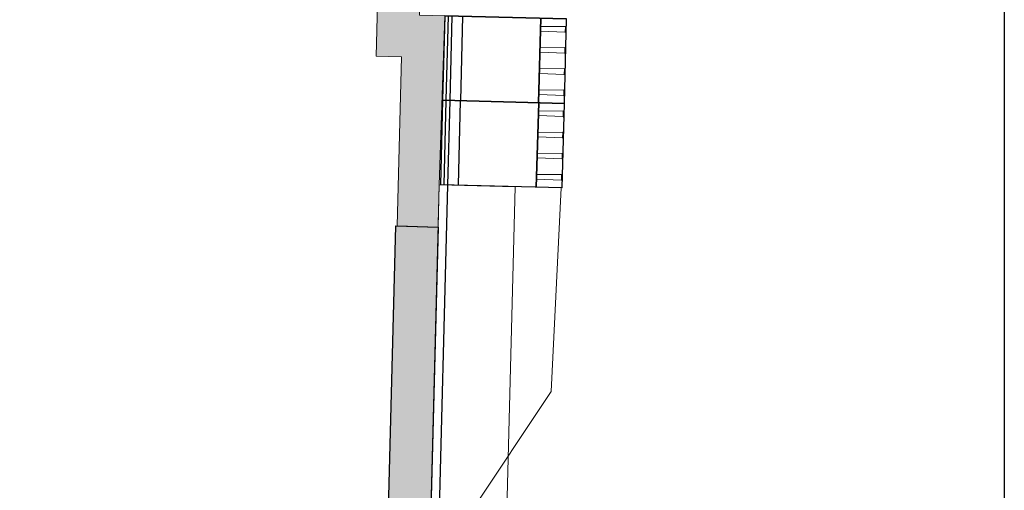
# Model space of a CAD drawing. Header units: metres. Extents: x 232680 to 233262, y 554200 to 554550.
# Tile 137 of 254: x 232757.92 to 232763.74, y 554470.85 to 554473.64. Entities that reach past the tile are written whole.
import ezdxf

# ---------------------------------------------------------------- set-up
doc = ezdxf.new("R2010")
doc.units = ezdxf.units.M
doc.linetypes.add('NLCS-HIDDEN', pattern=[4, 2, -2])
doc.layers.get('Defpoints').update_dxf_attribs({"color": 241})
for name, color, linetype, lineweight in [('ACO constructie 018', 251, 'Continuous', 18), ('ACO constructie 035', 7, 'Continuous', 35), ('N-WE-GW-MAAIVELD-G', 7, 'GW-MAAIVELD', 25), ('N-WE-GW-MAAIVELD-GH', 7, 'NLCS-HIDDEN', 13), ('N-WE-VH-13-GD', 7, 'Continuous', 13), ('N-WE-VH-VERHARDING_FUNDERING_GRANULAAT_MENG-AD', 252, 'Continuous', 18), ('N-WE-VH-VERHARDING_FUNDERING_ZAND-AD', 252, 'Continuous', 18), ('N-WE-VH-VERHARDING_FUNDERING_ZAND-GD', 7, 'Continuous', 25)]:
    doc.layers.add(name, color=color, linetype=linetype, lineweight=lineweight)
doc.linetypes.add('GW-MAAIVELD', pattern='A,12,[40,NLCS.SHX,S=1,R=0,X=0,Y=-0.5],12', length=24)

# ---------------------------------------------------------------- blocks, each defined once
blk = doc.blocks.new('KST 500 (Doorsnede)')
at = {"layer": 'ACO constructie 018'}
for p, q in [((0.0415, 0), (0.0465, -0.005)), ((0.0835, 0), (0.0785, -0.005)), ((0.1665, 0), (0.1715, -0.005)), ((0.2085, 0), (0.2035, -0.005)), ((0.2915, 0), (0.2965, -0.005)), ((0.3335, 0), (0.3285, -0.005)), ((0.4165, 0), (0.4215, -0.005)), ((0.4585, 0), (0.4535, -0.005)), ((0.0785, -0.005), (0.0465, -0.005)), ((0.0485, -0.1528), (0.0465, -0.005)), ((0.0765, -0.1527), (0.0785, -0.005)), ((0.2035, -0.005), (0.1715, -0.005)), ((0.1735, -0.1523), (0.1715, -0.005)), ((0.2015, -0.1522), (0.2035, -0.005)), ((0.3285, -0.005), (0.2965, -0.005)), ((0.2985, -0.1518), (0.2965, -0.005)), ((0.3265, -0.1517), (0.3285, -0.005)), ((0.4535, -0.005), (0.4215, -0.005)), ((0.4235, -0.1513), (0.4215, -0.005)), ((0.4515, -0.1512), (0.4535, -0.005))]:
    blk.add_line(p, q, dxfattribs=at)
at = {"layer": 'ACO constructie 035', "color": 7, "linetype": 'Continuous', "lineweight": 30}
for p, q in [((0, 0), (0, -0.72)), ((0, 0), (0.5, 0)), ((0.5, -0.615), (0, -0.615)), ((0.5, -0.6776), (0, -0.6776)), ((0.5, -0.7), (0, -0.7)), ((0.5, -0.72), (0, -0.72))]:
    blk.add_line(p, q, dxfattribs=at)
at = {"layer": 'ACO constructie 035'}
for p, q in [((0.5, -0.72), (0.5, 0)), ((0, -0.153), (0.5, -0.151))]:
    blk.add_line(p, q, dxfattribs=at)

msp = doc.modelspace()

# ---------------------------------------------------------------- hatches: boundary and pattern name
at = {"layer": 'N-WE-VH-VERHARDING_FUNDERING_GRANULAAT_MENG-AD'}
h = msp.add_hatch(dxfattribs=at)
h.set_pattern_fill('AVH-FUNDERING_GRANULAAT_MENG_01', color=256, pattern_type=2)
h.set_pattern_definition([(50, (232760.34007, 554479.6389), (0.35863, -0.031376), [0.0375, -0.4125]), (355, (232760.34007, 554479.6389), (-0.069376, 0.376096), [0.03, -0.33]), (100.4514, (232760.36995, 554479.6363), (0.289255, 0.34472), [0.03187, -0.350571]), (46.184, (232760.34007, 554479.7389), (0.53362, -0.08276), [0.05625, -0.61875]), (96.636, (232760.38453, 554479.732), (0.46733, 0.48706), [0.047805, -0.525857]), (351.184, (232760.34007, 554479.7389), (0.46733, 0.48706), [0.045, -0.495]), (21, (232760.39007, 554479.7139), (0.298454, -0.20131), [0.0375, -0.4125]), (326, (232760.39007, 554479.7139), (0.121658, 0.362575), [0.03, -0.33]), (71.4514, (232760.41494, 554479.69714), (0.420111, 0.161265), [0.03187, -0.350571]), (37.5, (232760.34007, 554479.63891), (0.00608, 0.166447), [0, -0.326, 0, -0.335, 0, -0.33125]), (7.5, (232760.34007, 554479.63891), (0.1315348, 0.197206), [0, -0.191, 0, -0.3185, 0, -0.12625]), (327.5, (232760.22857, 554479.63891), (0.2669112, -0.0112774), [0, -0.125, 0, -0.39, 0, -0.5175]), (317.5, (232760.17857, 554479.63891), (0.291593, 0.0500525), [0, -0.1625, 0, -0.259, 0, -0.3675])])
h.paths.add_polyline_path([(232760.3967, 554472.4102), (232760.1544, 554472.417), (232760.18, 554473.4159), (232760.0301, 554473.4198), (232760.1715, 554478.918), (232760.3214, 554478.9141), (232760.3401, 554479.6389), (232760.3214, 554480.3637), (232760.1715, 554480.3599), (232760.0301, 554485.8581), (232760.1664, 554485.8616), (232760.142, 554486.813), (232760.3919, 554486.8177), (232760.3984, 554486.5681), (232760.4228, 554485.6181), (232760.2864, 554485.6146), (232760.415, 554480.6162), (232760.5649, 554480.6201), (232760.5901, 554479.6389), (232760.5649, 554478.6578), (232760.415, 554478.6616), (232760.2864, 554473.6633), (232760.4364, 554473.6594), (232760.4031, 554472.6599)])
at = {"layer": 'N-WE-VH-VERHARDING_FUNDERING_ZAND-AD'}
h = msp.add_hatch(dxfattribs=at)
h.set_pattern_fill('AVH-FUNDERING_ZAND', color=256, pattern_type=2)
h.set_pattern_definition([(307.5, (11637.177225, 27723.71043), (0.096341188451, 0.003149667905), [0, -0.076, 0, -0.085, 0, -0.08125]), (277.5, (11637.17722, 27723.71043), (0.141107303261, -0.088488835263), [0, -0.041, 0, -0.0685, 0, -0.02625]), (237.5, (11637.177225, 27723.77193), (0.000282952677, -0.155707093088), [0, -0.025, 0, -0.09, 0, -0.1175]), (227.5, (11637.17722, 27723.77193), (0.043883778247, -0.15030633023), [0, -0.0125, 0, -0.059, 0, -0.0675])])
h.paths.add_polyline_path([(232760.4141, 554466.3679), (232760.1642, 554466.3606), (232760.1067, 554468.3207), (232760.0959, 554470.4377), (232760.1468, 554472.4173), (232760.3967, 554472.4102), (232760.3459, 554470.4351), (232760.3567, 554468.325)])

# ---------------------------------------------------------------- linework, layer by layer
at = {"layer": 'Defpoints'}
msp.add_lwpolyline([(232763.7439, 554488.018), (232763.7439, 554453.7124), (232739.1458, 554453.7124), (232739.1458, 554488.018)], close=True, dxfattribs=at)
at = {"layer": 'N-WE-GW-MAAIVELD-G', "flags": 128}
msp.add_lwpolyline([(232760.4531, 554472.6586), (232760.3959, 554470.4346), (232760.4067, 554468.3259), (232760.4714, 554466.1194)], dxfattribs=at)
at = {"layer": 'N-WE-GW-MAAIVELD-GH'}
msp.add_lwpolyline([(232761.1252, 554472.6414), (232761.065, 554471.4384), (232759.865, 554469.6384), (232759.865, 554469.1384), (232761.065, 554467.3384), (232761.125, 554466.1386)], dxfattribs=at)
at = {"layer": 'N-WE-VH-13-GD'}
msp.add_lwpolyline([(232760.4215, 554466.1179), (232760.8703, 554466.1311), (232760.8056, 554468.3328), (232760.7949, 554470.4305), (232760.8519, 554472.6484), (232760.4031, 554472.6599), (232760.3459, 554470.4351), (232760.3567, 554468.325)], close=True, dxfattribs=at)
at = {"layer": 'N-WE-VH-VERHARDING_FUNDERING_GRANULAAT_MENG-AD', "flags": 128}
msp.add_lwpolyline([(232760.3967, 554472.4102), (232760.1544, 554472.417), (232760.18, 554473.4159), (232760.0301, 554473.4198), (232760.1715, 554478.918), (232760.3214, 554478.9141), (232760.3401, 554479.6389), (232760.3214, 554480.3637), (232760.1715, 554480.3599), (232760.0301, 554485.8581), (232760.1664, 554485.8616), (232760.142, 554486.813), (232760.3919, 554486.8177), (232760.3984, 554486.5681), (232760.4228, 554485.6181), (232760.2864, 554485.6146), (232760.415, 554480.6162), (232760.5649, 554480.6201), (232760.5901, 554479.6389), (232760.5649, 554478.6578), (232760.415, 554478.6616), (232760.2864, 554473.6633), (232760.4364, 554473.6594), (232760.4031, 554472.6599)], close=True, dxfattribs=at)
at = {"layer": 'N-WE-VH-VERHARDING_FUNDERING_ZAND-GD', "flags": 128}
msp.add_lwpolyline([(232760.4141, 554466.3679), (232760.1642, 554466.3606), (232760.1067, 554468.3207), (232760.0959, 554470.4377), (232760.1468, 554472.4173), (232760.3967, 554472.4102), (232760.3459, 554470.4351), (232760.3567, 554468.325)], close=True, dxfattribs=at)

# ---------------------------------------------------------------- block references
at = {"xscale": -1, "rotation": 268.5270045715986}
for p in [(232761.1433, 554473.1411), (232761.1304, 554472.6412)]:
    msp.add_blockref('KST 500 (Doorsnede)', p, dxfattribs=at)

doc.saveas('drawing.dxf')
